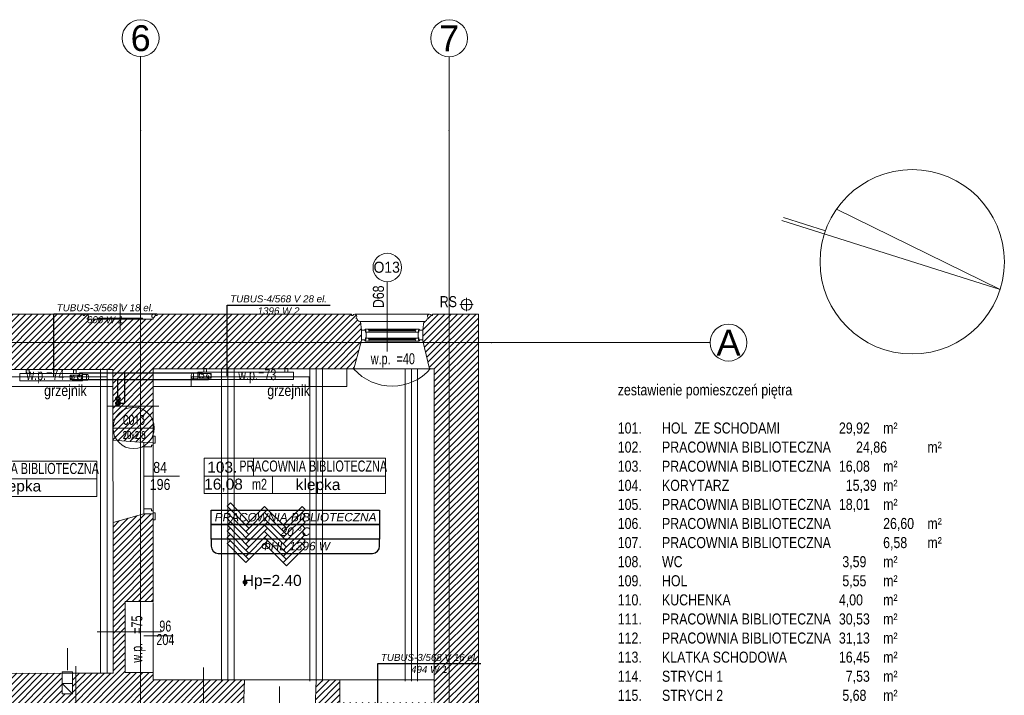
# Model space of a CAD drawing. Header units: millimetres. Extents: x -573548 to 674770, y -210017 to -47794.
# Tile 55 of 234: x 112037 to 125393, y -148203 to -139040. Entities that reach past the tile are written whole.
import ezdxf
from ezdxf.enums import TextEntityAlignment as Align
from ezdxf.lldxf.tags import DXFTag

# ---------------------------------------------------------------- set-up
doc = ezdxf.new("R2010")
doc.units = ezdxf.units.MM
for name, color, linetype, lineweight in [('_S_CO_OPIS_PION', 7, 'Continuous', 13), ('A.05 RZUT 1 PIĘTRA_is$0$A-DRZWI_Nr_pióra__9', 8, 'Continuous', 9), ('A.05 RZUT 1 PIĘTRA_is$0$A-OKNA-OPIS_Nr_pióra__2', 8, 'Continuous', 9), ('A.05 RZUT 1 PIĘTRA_is$0$A-OKNA-OPIS_Nr_pióra__8', 8, 'Continuous', 9), ('A.05 RZUT 1 PIĘTRA_is$0$A-OPISY-2_Nr_pióra__2', 8, 'Continuous', 9), ('A.05 RZUT 1 PIĘTRA_is$0$A-OPISY-3_Nr_pióra__1', 8, 'Continuous', 9), ('A.05 RZUT 1 PIĘTRA_is$0$A-OPISY-3_Nr_pióra__6', 8, 'Continuous', 9), ('A.05 RZUT 1 PIĘTRA_is$0$A-WIDOK_Nr_pióra__8', 8, 'Continuous', 9), ('A.05 RZUT 1 PIĘTRA_is$0$A-WYSOKOSCI_Nr_pióra__7', 8, 'Continuous', 9), ('A.05 RZUT 1 PIĘTRA_is$0$belki nad_Nr_pióra__1', 8, 'Continuous', 9), ('A.05 RZUT 1 PIĘTRA_is$0$CO TO JEST_Nr_pióra__1', 8, 'Continuous', 9), ('A.05 RZUT 1 PIĘTRA_is$0$detalokna_Nr_pióra__1', 8, 'Continuous', 9), ('A.05 RZUT 1 PIĘTRA_is$0$detalokna_Nr_pióra__41', 8, 'Continuous', 9), ('A.05 RZUT 1 PIĘTRA_is$0$DIM MALY_Nr_pióra__8', 8, 'Continuous', 9), ('A.05 RZUT 1 PIĘTRA_is$0$Drawing & Figure_Nr_pióra__18', 8, 'Continuous', 9), ('A.05 RZUT 1 PIĘTRA_is$0$DRZWI_Nr_pióra__41', 8, 'Continuous', 9), ('A.05 RZUT 1 PIĘTRA_is$0$linia nadproza_Nr_pióra__1', 8, 'Continuous', 9), ('A.05 RZUT 1 PIĘTRA_is$0$Nowe_Annotation - Text_Nr_pióra__59', 8, 'Continuous', 9), ('A.05 RZUT 1 PIĘTRA_is$0$Nowe_GRZEJNIK_Nr_pióra__59', 8, 'Continuous', 9), ('A.05 RZUT 1 PIĘTRA_is$0$OKNO_DETAL_Nr_pióra__1', 8, 'Continuous', 9), ('A.05 RZUT 1 PIĘTRA_is$0$OKNO_DETAL_Nr_pióra__41', 8, 'Continuous', 9), ('A.05 RZUT 1 PIĘTRA_is$0$OKNO_DETAL_Nr_pióra__8', 8, 'Continuous', 9), ('A.05 RZUT 1 PIĘTRA_is$0$opisy inne_Nr_pióra__1', 8, 'Continuous', 9), ('A.05 RZUT 1 PIĘTRA_is$0$opisy inne_Nr_pióra__3', 8, 'Continuous', 9), ('A.05 RZUT 1 PIĘTRA_is$0$OSIE_Nr_pióra__1', 8, 'Continuous', 9), ('A.05 RZUT 1 PIĘTRA_is$0$PARAPET_Nr_pióra__7', 8, 'Continuous', 9), ('A.05 RZUT 1 PIĘTRA_is$0$podciagi_Nr_pióra__1', 8, 'Continuous', 9), ('A.05 RZUT 1 PIĘTRA_is$0$POSADZKI_Nr_pióra__18', 8, 'Continuous', 9), ('A.05 RZUT 1 PIĘTRA_is$0$RURY SPUSTOWE_Nr_pióra__3', 8, 'Continuous', 9), ('A.05 RZUT 1 PIĘTRA_is$0$SCIANY_KONSTR_Nr_pióra__21', 8, 'Continuous', 9), ('A.05 RZUT 1 PIĘTRA_is$0$SCIANY_KONSTR_Nr_pióra__4', 8, 'Continuous', 9), ('A.05 RZUT 1 PIĘTRA_is$0$strop_Nr_pióra__8', 8, 'Continuous', 9), ('A.05 RZUT 1 PIĘTRA_is$0$Structural - Bearing_Nr_pióra__21', 8, 'Continuous', 9), ('A.05 RZUT 1 PIĘTRA_is$0$Structural - Grid', 8, 'Continuous', 9), ('A.05 RZUT 1 PIĘTRA_is$0$Structural - Grid_Nr_pióra__17', 8, 'Continuous', 9), ('A.05 RZUT 1 PIĘTRA_is$0$WIDOK_Nr_pióra__8', 8, 'Continuous', 9), ('A.05 RZUT 1 PIĘTRA_is$0$WYCIĄG_Nr_pióra__1', 8, 'Continuous', 9), ('A.05 RZUT 1 PIĘTRA_is$0$ściany_Nr_pióra__3', 8, 'Continuous', 9), ('FLUID-Powrót', 7, 'Continuous', 30), ('FLUID-Zasilanie', 7, 'Continuous', 30), ('SAN_Armatura CO na rozwinięciu', 7, 'Continuous', 13), ('SAN_Armatura CO na rzucie', 7, 'Continuous', 13), ('SAN_Grzejniki CO na rzucie', 7, 'Continuous', 13), ('SAN_Przewody powrotne CO na rzucie', 5, 'Continuous', 40), ('SAN_Przewody zasilające CO na rzucie', 1, 'Continuous', 40)]:
    doc.layers.add(name, color=color, linetype=linetype, lineweight=lineweight)
for name, color, linetype in [('SAN_Etykiety grzejników CO na rzucie', 7, 'Continuous'), ('SAN_Etykiety pomieszczeń na rzucie', 7, 'Continuous'), ('SAN_Piony CO na rzucie', 8, 'Continuous')]:
    doc.layers.add(name, color=color, linetype=linetype)
doc.styles.add('A.05 RZUT 1 PIĘTRA_is$0$STYL_AUTOMATYCZNY_1', font='arial.ttf')
doc.styles.add('A.05 RZUT 1 PIĘTRA_is$0$STYL_AUTOMATYCZNY_4', font='arial.ttf', dxfattribs={"width": 0.8})
doc.styles.add('A.05 RZUT 1 PIĘTRA_is$0$STYL_AUTOMATYCZNY_5', font='arial.ttf', dxfattribs={"width": 0.7})
doc.styles.add('A.05 RZUT 1 PIĘTRA_is$0$STYL_AUTOMATYCZNY_6', font='arial.ttf', dxfattribs={"width": 0.9})
doc.styles.add('A.05 RZUT 1 PIĘTRA_is$0$STYL_AUTOMATYCZNY_7', font='arial.ttf', dxfattribs={"width": 0.8})
doc.styles.add('Etykiety grzejników CO na rzucie', font='ariali.ttf')
doc.styles.add('Etykiety pomieszczeń na rzucie', font='ariali.ttf')
doc.styles.add('JOLARD', font='complex.shx', dxfattribs={"width": 0.7})
tags = doc.linetypes.add('DASH', pattern=[15, 10, -5]).pattern_tags.tags
tags[6:7] = [DXFTag(74, 4), DXFTag(75, 0), DXFTag(340, '0'), DXFTag(46, 0.0), DXFTag(50, 0.0), DXFTag(44, 0.0), DXFTag(45, 0.0)]
tags[4:5] = [DXFTag(74, 4), DXFTag(75, 0), DXFTag(340, '0'), DXFTag(46, 0.0), DXFTag(50, 0.0), DXFTag(44, 0.0), DXFTag(45, 0.0)]
pattern_1 = [(45, (0, 0), (-42.426407, 42.426407), [])]

# ---------------------------------------------------------------- blocks, each defined once
blk = doc.blocks.new('A.05 RZUT 1 PIĘTRA_is$0$Standardowy znacznik osi')
at = {"layer": 'A.05 RZUT 1 PIĘTRA_is$0$Structural - Grid_Nr_pióra__17'}
for p, q in [((1000, 0), (0, 0)), ((1000, 0), (17855, 0)), ((17855, 0), (18855, 0))]:
    blk.add_line(p, q, dxfattribs=at)
for centre in [(-250, 0), (19105, 0)]:
    blk.add_circle(centre, 250, dxfattribs=at)
for p in [(1000, 0), (1000, 0), (17855, 0), (17855, 0)]:
    blk.add_point(p, dxfattribs=at)
at = {"layer": 'A.05 RZUT 1 PIĘTRA_is$0$Structural - Grid_Nr_pióra__17', "style": 'A.05 RZUT 1 PIĘTRA_is$0$STYL_AUTOMATYCZNY_1'}
for tag, p in [('AC_MarkerText_1_0', (5, -80)), ('AC_MarkerText_1_1', (19360, -80))]:
    blk.add_attdef(tag, text='', height=350, rotation=270, dxfattribs=at).set_placement(p, align=Align.TOP_CENTER)
blk = doc.blocks.new('A.05 RZUT 1 PIĘTRA_is$0$Standardowy znacznik osi_2')
at = {"layer": 'A.05 RZUT 1 PIĘTRA_is$0$Structural - Grid_Nr_pióra__17'}
for p, q in [((1000, 0), (0, 0)), ((1000, 0), (17853, 0)), ((17853, 0), (18853, 0))]:
    blk.add_line(p, q, dxfattribs=at)
for centre in [(-250, 0), (19103, 0)]:
    blk.add_circle(centre, 250, dxfattribs=at)
for p in [(1000, 0), (1000, 0), (17853, 0), (17853, 0)]:
    blk.add_point(p, dxfattribs=at)
at = {"layer": 'A.05 RZUT 1 PIĘTRA_is$0$Structural - Grid_Nr_pióra__17', "style": 'A.05 RZUT 1 PIĘTRA_is$0$STYL_AUTOMATYCZNY_1'}
for tag, p in [('AC_MarkerText_1_0', (5, -80)), ('AC_MarkerText_1_1', (19358, -80))]:
    blk.add_attdef(tag, text='', height=350, rotation=270, dxfattribs=at).set_placement(p, align=Align.TOP_CENTER)
blk = doc.blocks.new('A.05 RZUT 1 PIĘTRA_is$0$Standardowy znacznik osi_3')
at = {"layer": 'A.05 RZUT 1 PIĘTRA_is$0$Structural - Grid_Nr_pióra__17'}
for q in [(0, 0), (40907, 0)]:
    blk.add_line((2962, 0), q, dxfattribs=at)
blk.add_circle((-250, 0), 250, dxfattribs=at)
blk.add_point((2962, 0), dxfattribs=at)
blk.add_point((2962, 0), dxfattribs=at)
at = {"layer": 'A.05 RZUT 1 PIĘTRA_is$0$Structural - Grid_Nr_pióra__17', "style": 'A.05 RZUT 1 PIĘTRA_is$0$STYL_AUTOMATYCZNY_1'}
for tag, p in [('AC_MarkerText_1_0', (-250, -335)), ('AC_MarkerText_1_1', (44119, -335))]:
    blk.add_attdef(tag, text='', height=350, rotation=180, dxfattribs=at).set_placement(p, align=Align.TOP_CENTER)
blk = doc.blocks.new('A.05 RZUT 1 PIĘTRA_is')
at = {"layer": 'A.05 RZUT 1 PIĘTRA_is$0$A-WYSOKOSCI_Nr_pióra__7'}
blk.add_hatch(color=256, dxfattribs=at).paths.add_polyline_path([(115405, -96670, 1), (115352, -96670, 1)])
at = {"layer": 'A.05 RZUT 1 PIĘTRA_is$0$Drawing & Figure_Nr_pióra__18'}
h = blk.add_hatch(dxfattribs=at)
h.set_pattern_fill('Common_Brick_0001', color=256, style=0, pattern_type=2)
h.set_pattern_definition(pattern_1)
h.paths.add_polyline_path([(111046, -93395), (111147, -93783), (113419, -93783), (113509, -93783), (113584, -93783), (113585, -94283), (113585, -94742), (114004, -94773), (114004, -94768), (114004, -94773), (114134, -94772), (114134, -94722), (114134, -94283), (114134, -93773), (116852, -93773), (116854, -93773), (116957, -93389), (116957, -93383), (116957, -93253), (116944, -93133), (116934, -93133, -0.383982), (116899, -93097), (116886, -93097), (116886, -93082, 1.205804), (116839, -93050), (116824, -93050), (116824, -93033), (116741, -93033), (114267, -93033), (114184, -93033), (114184, -93050), (114169, -93050, 0.263086), (114146, -93033), (114138, -93033, 0.761796), (114131, -93089), (114131, -93103), (113684, -93103), (113237, -93103), (113237, -93089, 0.761796), (113230, -93033), (113222, -93033, 0.263086), (113199, -93050), (113184, -93050), (113184, -93033), (111262, -93033), (111179, -93033), (111179, -93050), (111165, -93050, 1.205804), (111117, -93082), (111117, -93097), (111104, -93097, -0.383982), (111069, -93133), (111059, -93133), (111046, -93253)])
h = blk.add_hatch(dxfattribs=at)
h.set_pattern_fill('Common_Brick_0001', color=256, style=0, pattern_type=2)
h.set_pattern_definition(pattern_1)
h.paths.add_polyline_path([(116429, -97993), (116345, -97993), (116331, -98393), (116331, -98493), (117944, -98493), (117944, -98802), (118182, -98914), (118194, -98914), (118324, -98914), (118444, -98901), (118444, -98891, -0.383982), (118479, -98856), (118479, -98844), (118494, -98844, 1.205804), (118527, -98796), (118527, -98781), (118544, -98781), (118544, -98755), (118544, -93033), (117944, -93033), (117923, -93033), (117923, -93050), (117909, -93050, 1.205804), (117861, -93082), (117861, -93097), (117849, -93097, -0.383982), (117813, -93133), (117804, -93133), (117790, -93253), (117790, -93395), (117879, -93773), (117944, -93773), (117944, -98303), (116664, -98303), (116664, -97993)])
h = blk.add_hatch(dxfattribs=at)
h.set_pattern_fill('Common_Brick_0001', color=256, style=0, pattern_type=2)
h.set_pattern_definition(pattern_1)
h.paths.add_polyline_path([(107002, -98582, 0.420514), (107052, -98633), (108087, -98629), (113084, -98612), (113633, -98610), (114124, -98609), (114124, -98500), (114126, -98500), (114814, -98496), (115356, -98493), (115356, -98383), (115357, -98363), (115373, -97993), (115059, -97993), (114814, -97993), (114134, -97993), (114134, -97893), (113754, -97893), (113754, -97341), (113754, -96933), (114134, -96933), (114134, -95797), (114134, -95743), (114004, -95742), (113587, -95858), (113588, -97341), (113589, -97903), (113084, -97904), (113039, -97904), (113039, -97904), (113039, -98184), (112899, -98184), (112899, -97904), (109247, -97910), (109247, -97910), (108087, -97912), (107534, -97913), (107543, -97341), (107570, -95663), (107160, -95653), (107160, -95653), (107030, -95683), (107029, -95683), (107018, -96943), (107460, -96943), (107460, -97341), (107460, -97913), (107009, -97913)])
at = {"layer": 'A.05 RZUT 1 PIĘTRA_is$0$A-DRZWI_Nr_pióra__9'}
for p, q in [((114491, -95232), (114010, -95232)), ((115844, -98086), (115844, -98537))]:
    blk.add_line(p, q, dxfattribs=at)
at = {"layer": 'A.05 RZUT 1 PIĘTRA_is$0$A-OKNA-OPIS_Nr_pióra__8'}
blk.add_line((117307, -93538), (117307, -92594), dxfattribs=at)
blk.add_circle((117307, -92401), 193, dxfattribs=at)
at = {"layer": 'A.05 RZUT 1 PIĘTRA_is$0$A-OPISY-3_Nr_pióra__6'}
for p, q in [((115493, -94987), (115493, -95227)), ((114824, -95229), (117285, -95229)), ((115750, -95227), (115750, -95467)), ((110956, -95268), (113369, -95268))]:
    blk.add_line(p, q, dxfattribs=at)
for points in [[(110956, -95508), (110956, -95028), (113369, -95028), (113369, -95508)], [(114824, -95467), (114824, -94987), (117285, -94987), (117285, -95467)]]:
    blk.add_lwpolyline(points, close=True, dxfattribs=at)
at = {"layer": 'A.05 RZUT 1 PIĘTRA_is$0$A-WIDOK_Nr_pióra__8'}
for p, q in [((112899, -98044), (113039, -98044)), ((113039, -98184), (112899, -98044))]:
    blk.add_line(p, q, dxfattribs=at)
at = {"layer": 'A.05 RZUT 1 PIĘTRA_is$0$A-WYSOKOSCI_Nr_pióra__7'}
blk.add_circle((115379, -96670), 26.7, dxfattribs=at)
at = {"layer": 'A.05 RZUT 1 PIĘTRA_is$0$belki nad_Nr_pióra__1'}
for p, q in [((113419, -93776), (113419, -97903)), ((115059, -93783), (115059, -98013)), ((115229, -93783), (115229, -98013)), ((116259, -93783), (116259, -98013)), ((116429, -93783), (116429, -98013)), ((117549, -93783), (117549, -98013)), ((117719, -93783), (117719, -98013))]:
    blk.add_line(p, q, dxfattribs=at)
at = {"layer": 'A.05 RZUT 1 PIĘTRA_is$0$CO TO JEST_Nr_pióra__1'}
for p, q in [((116760, -94013), (116760, -93773)), ((113584, -94013), (111834, -94013)), ((116760, -94013), (114134, -94013))]:
    blk.add_line(p, q, dxfattribs=at)
at = {"layer": 'A.05 RZUT 1 PIĘTRA_is$0$detalokna_Nr_pióra__1'}
for p, q in [((117878, -93032), (116874, -93032)), ((117804, -93133), (116944, -93133))]:
    blk.add_line(p, q, dxfattribs=at)
at = {"layer": 'A.05 RZUT 1 PIĘTRA_is$0$detalokna_Nr_pióra__41'}
for points in [[(117022, -93280), (117022, -93357), (117022, -93280), (117012, -93280), (117012, -93253), (116957, -93253), (116957, -93383), (117012, -93383), (117012, -93357), (117022, -93357)], [(117726, -93280), (117726, -93357), (117726, -93280), (117736, -93280), (117736, -93253), (117790, -93253), (117790, -93383), (117736, -93383), (117736, -93357), (117726, -93357)]]:
    blk.add_lwpolyline(points, dxfattribs=at)
at = {"layer": 'A.05 RZUT 1 PIĘTRA_is$0$DIM MALY_Nr_pióra__8'}
for p, q in [((113509, -94283), (114210, -94283)), ((113371, -97341), (114241, -97341)), ((113084, -97808), (113084, -98731)), ((114814, -98629), (114814, -97827))]:
    blk.add_line(p, q, dxfattribs=at)
at = {"layer": 'A.05 RZUT 1 PIĘTRA_is$0$DRZWI_Nr_pióra__41'}
for p, q in [((114134, -94783), (114134, -94687)), ((114134, -95727), (114134, -95823))]:
    blk.add_line(p, q, dxfattribs=at)
for points in [[(114160, -94719), (114160, -94691, 0.414334), (114156, -94687), (114134, -94687)], [(114160, -94719), (114160, -94779, -0.414334), (114156, -94783), (114134, -94783)], [(114160, -95791), (114160, -95731, 0.414334), (114156, -95727), (114134, -95727)], [(114160, -95791), (114160, -95819, -0.414334), (114156, -95823), (114134, -95823)]]:
    blk.add_lwpolyline(points, format="xyb", dxfattribs=at)
for points in [[(114134, -94783), (114134, -94809), (114107, -94809), (114107, -94835), (114004, -94835), (114004, -94768)], [(114134, -95727), (114134, -95701), (114107, -95701), (114107, -95675), (114004, -95675), (114004, -95742)]]:
    blk.add_lwpolyline(points, dxfattribs=at)
at = {"layer": 'A.05 RZUT 1 PIĘTRA_is$0$linia nadproza_Nr_pióra__1'}
for p, q in [((114134, -96943), (114134, -97893)), ((115372, -97993), (116344, -97993)), ((116664, -97993), (117944, -97993))]:
    blk.add_line(p, q, dxfattribs=at)
at = {"layer": 'A.05 RZUT 1 PIĘTRA_is$0$Nowe_GRZEJNIK_Nr_pióra__59'}
for points in [[(111909, -94013), (113509, -94013), (113509, -93883), (111909, -93883)], [(114647, -94013), (116247, -94013), (116247, -93883), (114647, -93883)]]:
    blk.add_lwpolyline(points, close=True, dxfattribs=at)
at = {"layer": 'A.05 RZUT 1 PIĘTRA_is$0$OKNO_DETAL_Nr_pióra__1'}
for p, q in [((117693, -93276), (117054, -93276)), ((117693, -93238), (117055, -93238)), ((117684, -93260), (117064, -93260)), ((117693, -93398), (117054, -93398)), ((117693, -93360), (117055, -93360)), ((117684, -93382), (117064, -93382))]:
    blk.add_line(p, q, dxfattribs=at)
at = {"layer": 'A.05 RZUT 1 PIĘTRA_is$0$OKNO_DETAL_Nr_pióra__41'}
for p, q in [((117055, -93238), (117063, -93248)), ((117693, -93248), (117055, -93248)), ((117693, -93238), (117684, -93248)), ((117055, -93360), (117063, -93370)), ((117693, -93370), (117055, -93370)), ((117693, -93360), (117684, -93370))]:
    blk.add_line(p, q, dxfattribs=at)
for points in [[(117030, -93276), (117016, -93276), (117016, -93250), (117004, -93250), (117004, -93246, -0.414214), (117012, -93238), (117030, -93238), (117055, -93238), (117055, -93250), (117064, -93250), (117064, -93260), (117063, -93260), (117054, -93276)], [(117717, -93276), (117732, -93276), (117732, -93250), (117744, -93250), (117744, -93246, 0.414214), (117736, -93238), (117717, -93238), (117693, -93238), (117693, -93250), (117684, -93250), (117684, -93260), (117685, -93260), (117693, -93276)], [(117012, -93398, -0.414214), (117004, -93390), (117004, -93386), (117016, -93386), (117016, -93360), (117055, -93360), (117055, -93372), (117064, -93372), (117064, -93382), (117063, -93382), (117054, -93398)], [(117736, -93398, 0.414214), (117744, -93390), (117744, -93386), (117732, -93386), (117732, -93360), (117693, -93360), (117693, -93372), (117684, -93372), (117684, -93382), (117685, -93382), (117693, -93398)]]:
    blk.add_lwpolyline(points, format="xyb", close=True, dxfattribs=at)
at = {"layer": 'A.05 RZUT 1 PIĘTRA_is$0$OKNO_DETAL_Nr_pióra__8'}
for p, q in [((113684, -92887), (113684, -93249)), ((114184, -93033), (113184, -93033))]:
    blk.add_line(p, q, dxfattribs=at)
at = {"layer": 'A.05 RZUT 1 PIĘTRA_is$0$opisy inne_Nr_pióra__1'}
blk.add_circle((124428, -92323), 1250, dxfattribs=at)
at = {"layer": 'A.05 RZUT 1 PIĘTRA_is$0$opisy inne_Nr_pióra__3'}
for points in [[(122658, -91765), (125620, -92699), (123401, -91610)], [(122680, -91722), (123251, -91902)]]:
    blk.add_lwpolyline(points, dxfattribs=at)
at = {"layer": 'A.05 RZUT 1 PIĘTRA_is$0$OSIE_Nr_pióra__1'}
for p, q in [((118383, -92994), (118383, -92814)), ((118293, -92904), (118473, -92904)), ((113509, -93776), (113509, -97903)), ((115144, -93783), (115144, -98013)), ((116344, -93783), (116344, -98013)), ((117634, -93783), (117634, -98013))]:
    blk.add_line(p, q, dxfattribs=at)
at = {"layer": 'A.05 RZUT 1 PIĘTRA_is$0$PARAPET_Nr_pióra__7'}
blk.add_line((114403, -97396), (114003, -97396), dxfattribs=at)
at = {"layer": 'A.05 RZUT 1 PIĘTRA_is$0$podciagi_Nr_pióra__1'}
blk.add_line((114134, -94814), (114134, -95701), dxfattribs=at)
at = {"layer": 'A.05 RZUT 1 PIĘTRA_is$0$POSADZKI_Nr_pióra__18'}
for p, q in [((115137, -95637), (115180, -95595)), ((115431, -95853), (115180, -95595)), ((115431, -95938), (115137, -95637)), ((115137, -95722), (115180, -95680)), ((115431, -96022), (115137, -95722)), ((115388, -95895), (115643, -95641)), ((115388, -95980), (115685, -95683)), ((115940, -95938), (115643, -95641)), ((115643, -95725), (115685, -95683)), ((115940, -96022), (115643, -95725)), ((115897, -95895), (116151, -95642)), ((115897, -95980), (116193, -95684)), ((116193, -95684), (116151, -95642)), ((116193, -95769), (116151, -95727)), ((115137, -95807), (115180, -95765)), ((115431, -96107), (115137, -95807)), ((115137, -95892), (115180, -95850)), ((115431, -96192), (115137, -95892)), ((115388, -96065), (115685, -95768)), ((115388, -96150), (115685, -95853)), ((115940, -96107), (115643, -95810)), ((115940, -96192), (115643, -95895)), ((115897, -96065), (116193, -95769)), ((115897, -96150), (116193, -95854)), ((116193, -95854), (116151, -95812)), ((116193, -95939), (116151, -95897)), ((115137, -95977), (115180, -95934)), ((115431, -96277), (115137, -95977)), ((115137, -96062), (115180, -96019)), ((115388, -96235), (115685, -95938)), ((115388, -96319), (115685, -96022)), ((115940, -96277), (115643, -95980)), ((115897, -96235), (116193, -95939)), ((115897, -96319), (116193, -96024)), ((116193, -96024), (116151, -95981)), ((115431, -96362), (115137, -96062)), ((115137, -96146), (115180, -96104)), ((115388, -96404), (115137, -96146)), ((115388, -96404), (115685, -96107)), ((115940, -96362), (115643, -96065)), ((115685, -96107), (115643, -96065)), ((115940, -96447), (115643, -96150)), ((115897, -96404), (116193, -96109)), ((116193, -96109), (116151, -96066)), ((116193, -96194), (116151, -96151)), ((115940, -96447), (116193, -96194))]:
    blk.add_line(p, q, dxfattribs=at)
at = {"layer": 'A.05 RZUT 1 PIĘTRA_is$0$RURY SPUSTOWE_Nr_pióra__3'}
blk.add_circle((118383, -92904), 75, dxfattribs=at)
at = {"layer": 'A.05 RZUT 1 PIĘTRA_is$0$SCIANY_KONSTR_Nr_pióra__21'}
for p, q in [((112899, -97904), (112899, -98184)), ((113039, -97904), (113039, -98184)), ((113039, -98184), (112899, -98184))]:
    blk.add_line(p, q, dxfattribs=at)
at = {"layer": 'A.05 RZUT 1 PIĘTRA_is$0$SCIANY_KONSTR_Nr_pióra__4'}
for p, q in [((113585, -94742), (113587, -95858)), ((114004, -94773), (114005, -95742)), ((114134, -97893), (114134, -97993))]:
    blk.add_line(p, q, dxfattribs=at)
at = {"layer": 'A.05 RZUT 1 PIĘTRA_is$0$strop_Nr_pióra__8'}
blk.add_arc((117372, -93316), 694, 221.7294, 318.8359, dxfattribs=at)
at = {"layer": 'A.05 RZUT 1 PIĘTRA_is$0$Structural - Bearing_Nr_pióra__21'}
for p, q in [((113184, -93033), (111221, -93033)), ((116741, -93033), (114267, -93033)), ((118544, -93033), (117944, -93033)), ((118544, -93033), (118544, -98755)), ((116854, -93773), (116957, -93389)), ((117790, -93395), (117879, -93773)), ((113584, -93783), (111147, -93783)), ((113584, -93783), (113585, -94742)), ((114134, -94772), (114134, -93773)), ((116854, -93773), (114134, -93773)), ((117944, -93773), (117879, -93773)), ((117944, -93773), (117944, -98303)), ((113585, -94742), (114004, -94773)), ((114004, -94773), (114134, -94772)), ((113587, -95858), (114004, -95742)), ((114134, -95743), (114004, -95742)), ((114134, -95743), (114134, -96933)), ((113587, -95858), (113589, -97903)), ((114134, -96933), (113754, -96933)), ((113754, -96933), (113754, -97893)), ((114134, -97893), (113754, -97893)), ((112899, -97904), (107534, -97913)), ((113589, -97903), (113039, -97904)), ((115373, -97993), (114134, -97993)), ((115373, -97993), (115356, -98383)), ((116345, -97993), (116331, -98393)), ((116664, -97993), (116345, -97993)), ((116664, -97993), (116664, -98303))]:
    blk.add_line(p, q, dxfattribs=at)
for points in [[(113101, -93033), (113184, -93033), (113184, -93050), (113199, -93050, -1.478383), (113237, -93089), (113237, -93103), (113684, -93103)], [(114267, -93033), (114184, -93033), (114184, -93050), (114169, -93050, 1.478383), (114131, -93089), (114131, -93103), (113684, -93103)], [(116741, -93033), (116824, -93033), (116824, -93050), (116839, -93050, -1.205804), (116886, -93082), (116886, -93097), (116899, -93097, 0.383982), (116934, -93133), (116944, -93133), (116957, -93253), (116957, -93395)], [(118006, -93033), (117923, -93033), (117923, -93050), (117909, -93050, 1.205804), (117861, -93082), (117861, -93097), (117849, -93097, -0.383982), (117813, -93133), (117804, -93133), (117790, -93253), (117790, -93395)]]:
    blk.add_lwpolyline(points, format="xyb", dxfattribs=at)
blk.add_lwpolyline([(113985, -93102), (113380, -93102), (113380, -93089), (113985, -93089)], close=True, dxfattribs=at)
at = {"layer": 'A.05 RZUT 1 PIĘTRA_is$0$WIDOK_Nr_pióra__8'}
blk.add_line((117882, -93773), (116852, -93773), dxfattribs=at)
at = {"layer": 'A.05 RZUT 1 PIĘTRA_is$0$WYCIĄG_Nr_pióra__1'}
blk.add_lwpolyline([(112969, -97863), (112969, -97713), (112969, -97565)], dxfattribs=at)
blk.add_lwpolyline([(112899, -97884), (112899, -97904), (113039, -97904), (113039, -97884)], close=True, dxfattribs=at)
at = {"layer": 'A.05 RZUT 1 PIĘTRA_is$0$ściany_Nr_pióra__3'}
blk.add_line((116957, -93389), (116957, -93383), dxfattribs=at)
at = {"layer": 'A.05 RZUT 1 PIĘTRA_is$0$Structural - Grid'}
ref = blk.add_blockref('A.05 RZUT 1 PIĘTRA_is$0$Standardowy znacznik osi', (113962, -108395), dxfattribs=dict(at, zscale=1000, rotation=90))
ref.add_attrib('AC_MarkerText_1', '6', dxfattribs={"layer": 'A.05 RZUT 1 PIĘTRA_is$0$Structural - Grid_Nr_pióra__17', "color": 20, "lineweight": 15, "true_color": 0xf73328, "height": 350, "rotation": 360, "style": 'A.05 RZUT 1 PIĘTRA_is$0$STYL_AUTOMATYCZNY_1'}).set_placement((113962, -108470), align=Align.TOP_CENTER)
ref.add_attrib('AC_MarkerText_1_1', '6', dxfattribs={"layer": 'A.05 RZUT 1 PIĘTRA_is$0$Structural - Grid_Nr_pióra__17', "color": 20, "lineweight": 15, "true_color": 0xf73328, "height": 350, "rotation": 360, "style": 'A.05 RZUT 1 PIĘTRA_is$0$STYL_AUTOMATYCZNY_1'}).set_placement((113962, -89115), align=Align.TOP_CENTER)
ref = blk.add_blockref('A.05 RZUT 1 PIĘTRA_is$0$Standardowy znacznik osi_2', (118147, -108395), dxfattribs=dict(at, zscale=1000, rotation=90))
ref.add_attrib('AC_MarkerText_1', '7', dxfattribs={"layer": 'A.05 RZUT 1 PIĘTRA_is$0$Structural - Grid_Nr_pióra__17', "color": 20, "lineweight": 15, "true_color": 0xf73328, "height": 350, "rotation": 360, "style": 'A.05 RZUT 1 PIĘTRA_is$0$STYL_AUTOMATYCZNY_1'}).set_placement((118147, -108470), align=Align.TOP_CENTER)
ref.add_attrib('AC_MarkerText_1_1', '7', dxfattribs={"layer": 'A.05 RZUT 1 PIĘTRA_is$0$Structural - Grid_Nr_pióra__17', "color": 20, "lineweight": 15, "true_color": 0xf73328, "height": 350, "rotation": 360, "style": 'A.05 RZUT 1 PIĘTRA_is$0$STYL_AUTOMATYCZNY_1'}).set_placement((118147, -89117), align=Align.TOP_CENTER)
ref = blk.add_blockref('A.05 RZUT 1 PIĘTRA_is$0$Standardowy znacznik osi_3', (121687, -93420), dxfattribs=dict(at, zscale=1000, rotation=180))
ref.add_attrib('AC_MarkerText_1', 'A', dxfattribs={"layer": 'A.05 RZUT 1 PIĘTRA_is$0$Structural - Grid_Nr_pióra__17', "color": 20, "lineweight": 15, "true_color": 0xf73328, "height": 350, "rotation": 360, "style": 'A.05 RZUT 1 PIĘTRA_is$0$STYL_AUTOMATYCZNY_1'}).set_placement((121937, -93245), align=Align.TOP_CENTER)
at = {"layer": 'A.05 RZUT 1 PIĘTRA_is$0$A-OKNA-OPIS_Nr_pióra__2', "insert": (117300, -92398), "char_height": 150, "attachment_point": 5, "style": 'A.05 RZUT 1 PIĘTRA_is$0$STYL_AUTOMATYCZNY_6'}
blk.add_mtext('\\A1;{\\pqc;\\fArial|b0|i0|c238|p0;\\W0.900000;O13}', dxfattribs=at)
at = {"layer": 'A.05 RZUT 1 PIĘTRA_is$0$A-OKNA-OPIS_Nr_pióra__2', "insert": (117188, -92798), "char_height": 150, "attachment_point": 5, "rotation": 90, "style": 'A.05 RZUT 1 PIĘTRA_is$0$STYL_AUTOMATYCZNY_4'}
blk.add_mtext('\\A1;{\\pqc;\\fArial|b0|i0|c238|p0;\\W0.800000;D68}', dxfattribs=at)
at = {"layer": 'A.05 RZUT 1 PIĘTRA_is$0$A-OPISY-2_Nr_pióra__2', "char_height": 150}
for s, insert, attachment_point, style in [('\\A1;{\\pql;\\fArial|b0|i0|c238|p0;\\W0.700000;PRACOWNIA BIBLIOTECZNA}', (111391, -95204), 7, 'A.05 RZUT 1 PIĘTRA_is$0$STYL_AUTOMATYCZNY_5'), ('\\A1;{\\pql;\\fArial|b0|i0|c238|p0;\\W1.000000;103.}', (114866, -95186), 7, 'A.05 RZUT 1 PIĘTRA_is$0$STYL_AUTOMATYCZNY_1'), ('\\A1;{\\pql;\\fArial|b0|i0|c238|p0;\\W0.700000;PRACOWNIA BIBLIOTECZNA}', (115300, -95171), 7, 'A.05 RZUT 1 PIĘTRA_is$0$STYL_AUTOMATYCZNY_5'), ('\\A1;{\\pql;\\fArial|b0|i0|c238|p0;\\W1.000000;klepka}', (112007, -95484), 7, 'A.05 RZUT 1 PIĘTRA_is$0$STYL_AUTOMATYCZNY_1'), ('\\A1;{\\pql;\\fArial|b0|i0|c238|p0;\\W1.000000;16,08}', (114824, -95442), 7, 'A.05 RZUT 1 PIĘTRA_is$0$STYL_AUTOMATYCZNY_1'), ('\\A1;{\\pqr;\\fArial|b0|i0|c238|p0;\\W0.700000;m2}', (115676, -95266), 3, 'A.05 RZUT 1 PIĘTRA_is$0$STYL_AUTOMATYCZNY_5'), ('\\A1;{\\pql;\\fArial|b0|i0|c238|p0;\\W1.000000;klepka}', (116066, -95465), 7, 'A.05 RZUT 1 PIĘTRA_is$0$STYL_AUTOMATYCZNY_1')]:
    blk.add_mtext(s, dxfattribs=dict(at, insert=insert, attachment_point=attachment_point, style=style))
at = {"layer": 'A.05 RZUT 1 PIĘTRA_is$0$A-OPISY-3_Nr_pióra__1', "insert": (120434, -97579), "char_height": 150, "attachment_point": 4, "line_spacing_factor": 1.035672, "style": 'A.05 RZUT 1 PIĘTRA_is$0$STYL_AUTOMATYCZNY_4'}
blk.add_mtext('\\A1;{\\pql;\\fArial|b0|i0|c238|p0;\\W0.800000;zestawienie pomieszczeń piętra\\P\\pql;\\fArial|b0|i0|c238|p0;\\W0.800000;\\P\\pql;\\fArial|b0|i0|c238|p0;\\W0.800000;101.^IHOL  ZE SCHODAMI^I^I29,92^Im²\\P\\pql;\\fArial|b0|i0|c238|p0;\\W0.800000;102.^IPRACOWNIA BIBLIOTECZNA^I     24,86^Im²\\P\\pql;\\fArial|b0|i0|c238|p0;\\W0.800000;103.^IPRACOWNIA BIBLIOTECZNA^I16,08^Im²\\P\\pql;\\fArial|b0|i0|c238|p0;\\W0.800000;104.^IKORYTARZ^I     ^I   ^I  15,39^Im²\\P\\pql;\\fArial|b0|i0|c238|p0;\\W0.800000;105.^IPRACOWNIA BIBLIOTECZNA  ^I18,01^Im²\\P\\pql;\\fArial|b0|i0|c238|p0;\\W0.800000;106.^IPRACOWNIA BIBLIOTECZNA     ^I26,60^Im²\\P\\pql;\\fArial|b0|i0|c238|p0;\\W0.800000;107.^IPRACOWNIA BIBLIOTECZNA      ^I6,58 ^Im²\\P\\pql;\\fArial|b0|i0|c238|p0;\\W0.800000;108.^IWC             ^I^I^I 3,59^Im²\\P\\pql;\\fArial|b0|i0|c238|p0;\\W0.800000;109.^IHOL  ^I               ^I^I 5,55^Im²\\P\\pql;\\fArial|b0|i0|c238|p0;\\W0.800000;110.^IKUCHENKA  ^I^I       ^I4,00^Im²\\P\\pql;\\fArial|b0|i0|c238|p0;\\W0.800000;111.^IPRACOWNIA BIBLIOTECZNA  ^I30,53 ^Im²\\P\\pql;\\fArial|b0|i0|c238|p0;\\W0.800000;112.^IPRACOWNIA BIBLIOTECZNA  ^I31,13^Im²\\P\\pql;\\fArial|b0|i0|c238|p0;\\W0.800000;113.^IKLATKA SCHODOWA  ^I^I16,45^Im²\\P\\pql;\\fArial|b0|i0|c238|p0;\\W0.800000;114.^ISTRYCH 1  ^I^I         ^I  7,53^Im²\\P\\pql;\\fArial|b0|i0|c238|p0;\\W0.800000;115.^ISTRYCH 2        ^I^I 5,68^Im²\\P\\pql;\\fArial|b0|i0|c238|p0;\\W0.800000;116.^IKORYTARZ  ^I^I^I 5,41^Im²\\P\\pql;\\fArial|b0|i0|c238|p0;\\W0.800000;117.^IŁAZIENKA  ^I^I^I3,67^Im²\\P\\pql;\\fArial|b0|i0|c238|p0;\\W0.800000;118.^IPOKÓJ GOŚCINNY ^I^I10,52^Im²\\P\\pql;\\fArial|b0|i0|c238|p0;\\W0.800000;119.^IPRZEDSIONEK  ^I^I 1,97^Im²\\P\\pql;\\fArial|b0|i0|c238|p0;\\W0.800000;120.^IPOKÓJ GOŚCINNY ^I^I13,48^Im²\\P\\pql;\\fArial|b0|i0|c238|p0;\\W0.800000;121.^IŁAZIENKA^I^I     ^I 3,67 ^Im²\\P\\pql;\\fArial|b0|i0|c238|p0;\\W0.800000;122.^IPRZEDSIONEK                ^I^I  2,45 ^Im²\\P\\pql;\\fArial|b0|i0|c238|p0;\\W0.800000;123.  ^IPOKÓJ GOŚCINNY            ^I^I18,79 ^Im²\\P\\pql;\\fArial|b0|i0|c238|p0;\\W0.800000;124. ^I ŁAZIENKA^I                ^I^I3,79^Im²\\P\\pql;\\fArial|b0|i0|c238|p0;\\W0.800000;\\P\\pql;\\fArial|b0|i0|c238|p0;\\W0.800000;   Powierzchnia piętra razem :^I   305,65 m²}', dxfattribs=at)
at = {"layer": 'A.05 RZUT 1 PIĘTRA_is$0$A-WYSOKOSCI_Nr_pióra__7', "insert": (115747, -96668), "char_height": 150, "attachment_point": 5, "style": 'A.05 RZUT 1 PIĘTRA_is$0$STYL_AUTOMATYCZNY_1'}
blk.add_mtext('\\A1;{\\pqc;\\fArial|b0|i0|c238|p0;\\W1.000000;Hp=2.40}', dxfattribs=at)
at = {"layer": 'A.05 RZUT 1 PIĘTRA_is$0$Nowe_Annotation - Text_Nr_pióra__59', "char_height": 150, "attachment_point": 7, "style": 'A.05 RZUT 1 PIĘTRA_is$0$STYL_AUTOMATYCZNY_7'}
for insert in [(112653, -94189), (115680, -94189)]:
    blk.add_mtext('\\A1;{\\pql;\\fArial|b0|i0|c238|p0;\\W0.800000;grzejnik }', dxfattribs=dict(at, insert=insert))
at = {"layer": 'A.05 RZUT 1 PIĘTRA_is$0$opisy inne_Nr_pióra__1', "char_height": 150, "attachment_point": 5, "style": 'A.05 RZUT 1 PIĘTRA_is$0$STYL_AUTOMATYCZNY_4'}
for s, insert in [('\\A1;{\\pqc;\\fArial|b0|i0|c238|p0;\\W0.800000;RS}', (118136, -92865)), ('\\A1;{\\pqc;\\fArial|b0|i0|c238|p0;\\W0.800000;84}', (114226, -95114)), ('\\A1;{\\pqc;\\fArial|b0|i0|c238|p0;\\W0.800000;196}', (114226, -95344))]:
    blk.add_mtext(s, dxfattribs=dict(at, insert=insert))
at = {"layer": 'A.05 RZUT 1 PIĘTRA_is$0$PARAPET_Nr_pióra__7', "char_height": 150, "style": 'A.05 RZUT 1 PIĘTRA_is$0$STYL_AUTOMATYCZNY_5'}
for s, insert, attachment_point in [('\\A1;{\\pqc;\\fArial|b0|i0|c238|p0;\\W0.700000;w.p.  =40}', (117383, -93661), 5), ('\\A1;{\\pql;\\fArial|b0|i0|c238|p0;\\W0.700000;w.p.=74}', (112411, -93974), 7), ('\\A1;{\\pql;\\fArial|b0|i0|c238|p0;\\W0.700000;w.p.=73}', (115285, -93974), 7), ('\\A1;{\\pql;\\fArial|b0|i0|c238|p0;\\W0.700000;96}', (114215, -97342), 7), ('\\A1;{\\pql;\\fArial|b0|i0|c238|p0;\\W0.700000;204}', (114175, -97524), 7)]:
    blk.add_mtext(s, dxfattribs=dict(at, insert=insert, attachment_point=attachment_point))
at = {"layer": 'A.05 RZUT 1 PIĘTRA_is$0$PARAPET_Nr_pióra__7', "insert": (113933, -97441), "char_height": 150, "attachment_point": 5, "rotation": 90, "style": 'A.05 RZUT 1 PIĘTRA_is$0$STYL_AUTOMATYCZNY_5'}
blk.add_mtext('\\A1;{\\pqc;\\fArial|b0|i0|c238|p0;\\W0.700000;w.p.   =75}', dxfattribs=at)
blk = doc.blocks.new('CZLVK_P_55_5_130_0_10_V')
at = {"layer": 'SAN_Grzejniki CO na rzucie'}
for points in [[(-530, -50), (-530, 0), (-570, 0), (-570, -50)], [(570, -50), (570, 0), (530, 0), (530, -50)], [(650, -150), (-650, -150), (-650, -50), (650, -50), (650, -150)]]:
    blk.add_lwpolyline(points, dxfattribs=at)
blk = doc.blocks.new('VERTPIPECORETURN_P')
at = {"layer": 'SAN_Przewody powrotne CO na rzucie', "lineweight": 13}
blk.add_circle((0, 0), 30, dxfattribs=at)
blk = doc.blocks.new('VERTPIPECOSUPPLY_P')
at = {"layer": 'SAN_Przewody zasilające CO na rzucie', "lineweight": 13}
blk.add_circle((0, 0), 30, dxfattribs=at)
blk = doc.blocks.new('ZTGRZVK_P_V')
at = {"layer": 'SAN_Armatura CO na rozwinięciu'}
blk.add_lwpolyline([(-50, 40), (-110, 40), (-110, -40), (-50, -40), (-50, 40)], dxfattribs=at)
blk.add_ellipse((-110, 0), major_axis=(0, 40), ratio=0.75, start_param=0, end_param=3.141593, dxfattribs=at)
blk = doc.blocks.new('ZAWGVK_P_V')
at = {"layer": 'SAN_Armatura CO na rzucie'}
blk.add_lwpolyline([(80, 30), (-80, 30), (-80, -30), (80, -30), (80, 30)], dxfattribs=at)
blk = doc.blocks.new('CZLVK_P_55_5_85_5_10')
at = {"layer": 'SAN_Grzejniki CO na rzucie'}
for points in [[(-340, -50), (-340, 0), (-300, 0), (-300, -50)], [(300, -50), (300, 0), (340, 0), (340, -50)], [(-425, -150), (425, -150), (425, -50), (-425, -50), (-425, -150)]]:
    blk.add_lwpolyline(points, dxfattribs=at)
blk = doc.blocks.new('ZTGRZVK_P')
at = {"layer": 'SAN_Armatura CO na rozwinięciu'}
blk.add_lwpolyline([(50, 40), (110, 40), (110, -40), (50, -40), (50, 40)], dxfattribs=at)
blk.add_ellipse((110, 0), major_axis=(0, 40), ratio=0.75, start_param=3.141593, end_param=6.283185, dxfattribs=at)
blk = doc.blocks.new('ZAWGVK_P')
at = {"layer": 'SAN_Armatura CO na rzucie'}
blk.add_lwpolyline([(-80, 30), (80, 30), (80, -30), (-80, -30), (-80, 30)], dxfattribs=at)

msp = doc.modelspace()

# ---------------------------------------------------------------- linework, layer by layer
at = {"layer": '_S_CO_OPIS_PION', "lineweight": 9, "ltscale": 50}
msp.add_line((113303, -144578), (113863, -144578), dxfattribs=at)
msp.add_circle((113583, -144578), 280, dxfattribs=at)
at = {"layer": 'FLUID-Powrót', "color": 142, "linetype": 'DASH', "ltscale": 10}
for points in [[(112850, -143829), (114508, -143829)], [(112850, -143890), (112850, -143829)], [(113371, -144243), (113464, -144243), (113464, -143829)], [(114508, -143829), (114508, -143857)]]:
    msp.add_lwpolyline(points, dxfattribs=at)
at = {"layer": 'FLUID-Powrót', "color": 142, "linetype": 'DASH', "ltscale": 2}
msp.add_circle((113371, -144243), 30, dxfattribs=at)
at = {"layer": 'FLUID-Powrót', "color": 142, "linetype": 'DASH', "ltscale": 10}
msp.add_circle((113370, -144243), 20, dxfattribs=at)
at = {"layer": 'FLUID-Zasilanie', "color": 11, "linetype": 'Continuous'}
for points in [[(112749, -143922), (112749, -143874)], [(112749, -143922), (114600, -143922)], [(113370, -144179), (113370, -143922)], [(114600, -143922), (114600, -143865)]]:
    msp.add_lwpolyline(points, dxfattribs=at)
for centre, radius in [((113370, -144179, 0), 30), ((113370, -144179), 20)]:
    msp.add_circle(centre, radius, dxfattribs=at)
at = {"layer": 'SAN_Etykiety grzejników CO na rzucie'}
for p, q in [((114853, -143870), (114853, -142910)), ((114853, -142910), (116250, -142910)), ((112500, -143890), (112500, -143030)), ((112500, -143030), (113897, -143030)), ((116897, -148593), (116897, -147773)), ((116897, -147773), (118294, -147773))]:
    msp.add_line(p, q, dxfattribs=at)
at = {"layer": 'SAN_Etykiety pomieszczeń na rzucie'}
for points in [[(114633, -145888), (114633, -145692), (116920, -145692), (116920, -145888), (114633, -145888)], [(114633, -146084), (114633, -145888), (116920, -145888), (116920, -146084), (114633, -146084)]]:
    msp.add_lwpolyline(points, dxfattribs=at)
msp.add_open_spline([(114633, -146084), (114633, -146093), (114633, -146173), (114633, -146182), (114633, -146182), (114633, -146231), (114682, -146280), (114731, -146280), (114731, -146280), (114740, -146280), (116813, -146280), (116822, -146280), (116822, -146280), (116871, -146280), (116920, -146231), (116920, -146182), (116920, -146182), (116920, -146173), (116920, -146093), (116920, -146084)], degree=3, knots=[0, 0, 0, 0, 0.05, 0.05, 0.05, 0.050001, 0.1, 0.1, 0.1, 0.100001, 0.15, 0.15, 0.15, 0.150001, 0.2, 0.2, 0.2, 0.200001, 1, 1, 1, 1], dxfattribs=at)

# ---------------------------------------------------------------- block references
at = {"color": 150}
msp.add_blockref('A.05 RZUT 1 PIĘTRA_is', (-284, -50000), dxfattribs=at)
at = {"layer": 'SAN_Armatura CO na rzucie'}
for name, p in [('ZTGRZVK_P_V', (114503, -143870)), ('ZAWGVK_P_V', (114553, -143870)), ('ZAWGVK_P', (112800, -143890)), ('ZTGRZVK_P', (112835, -143890))]:
    msp.add_blockref(name, p, dxfattribs=at)
at = {"layer": 'SAN_Grzejniki CO na rzucie'}
for name, p in [('CZLVK_P_55_5_85_5_10', (112465, -143790)), ('CZLVK_P_55_5_130_0_10_V', (115103, -143770))]:
    msp.add_blockref(name, p, dxfattribs=at)
at = {"layer": 'SAN_Piony CO na rzucie'}
for name, p in [('VERTPIPECORETURN_P', (114503, -143870)), ('VERTPIPECOSUPPLY_P', (114603, -143870)), ('VERTPIPECOSUPPLY_P', (112750, -143890)), ('VERTPIPECORETURN_P', (112850, -143890))]:
    msp.add_blockref(name, p, dxfattribs=at)

# ---------------------------------------------------------------- texts
at = {"layer": '_S_CO_OPIS_PION', "lineweight": 9, "ltscale": 50, "style": 'JOLARD', "width": 0.7}
for s, height, p in [('CO13', 120, (113588, -144469)), ('20x2,8', 96, (113590, -144671))]:
    msp.add_text(s, height=height, dxfattribs=at).set_placement(p, align=Align.MIDDLE_CENTER)
at = {"layer": 'SAN_Etykiety grzejników CO na rzucie', "style": 'Etykiety grzejników CO na rzucie'}
for s, p in [('TUBUS-4/568 V 28 el.', (114893, -142874)), ('TUBUS-3/568 V 18 el.', (112540, -142994)), ('1396 W 2', (115265, -143036)), ('606 W 1', (112949, -143156)), ('TUBUS-3/568 V 16 el.', (116937, -147737)), ('494 W 1', (117346, -147899))]:
    msp.add_text(s, height=95, dxfattribs=at).set_placement(p)
at = {"layer": 'SAN_Etykiety pomieszczeń na rzucie', "style": 'Etykiety pomieszczeń na rzucie'}
for s, p in [('PRACOWNIA BIBLIOTECZNA', (114682, -145845)), ('20 °C', (115575, -146041)), ('ΦHL 1396 W', (115309, -146237))]:
    msp.add_text(s, height=115, dxfattribs=at).set_placement(p)

doc.saveas('drawing.dxf')
